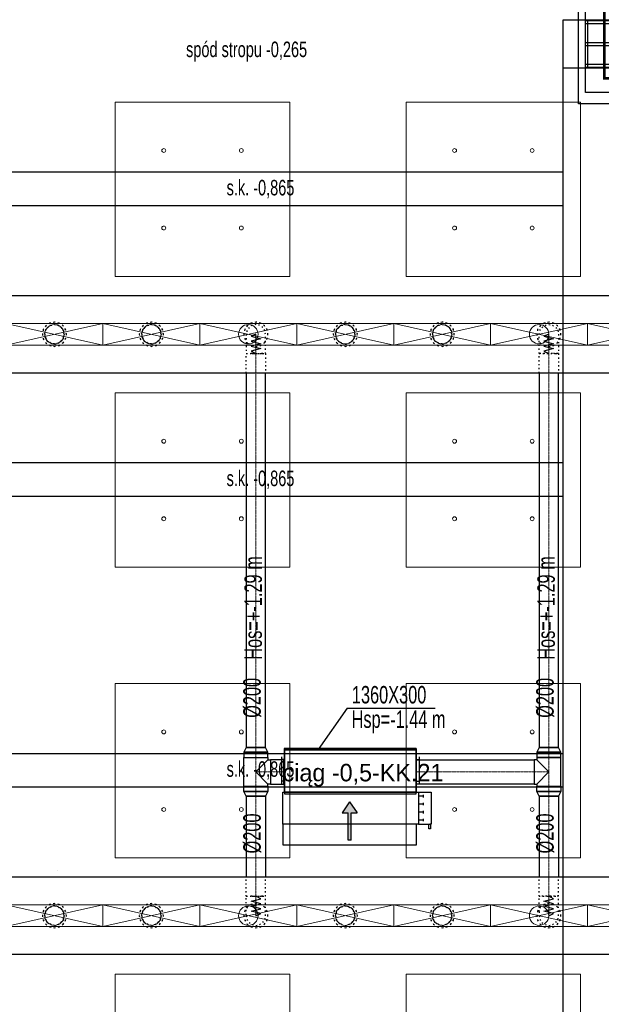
# Model space of a CAD drawing. Header units: centimetres. Extents: x -228435 to 46820, y -89367 to 152985.
# Tile 76 of 252: x -28926 to -22926, y 31089 to 41250. Entities that reach past the tile are written whole.
import ezdxf

# ---------------------------------------------------------------- set-up
doc = ezdxf.new("R2010")
doc.units = ezdxf.units.CM
doc.header["$LTSCALE"] = 50
doc.header["$PDMODE"] = 35
doc.header["$PDSIZE"] = 0.1
for name, pattern in [('CADVENT_CENTERLINE', [9.9, 7.4, -1, 0.5, -1]), ('CADVENT_HIDDEN', [0.8, 0.25, -0.55]), ('Kondygnacja  -0_5$0$HIDDEN', [9.525, 6.35, -3.175]), ('Kondygnacja  -0_5$0$HIDDEN2', [4.7625, 3.175, -1.5875]), ('Osie rzutów$0$DASHDOT2', [12.7, 6.35, -3.175, 0, -3.175])]:
    doc.linetypes.add(name, pattern=pattern)
doc.layers.get('0').update_dxf_attribs({"color": 8})
doc.layers.get('DEFPOINTS').update_dxf_attribs({"color": 8})
for name, color, linetype in [('01-103-Went PP_poziom-0_5$0$L_Nawiew', 3, 'Continuous'), ('bgde-nawiewEXP', 1, 'Continuous'), ('bgde-nawiewHIDDEN', 1, 'Continuous'), ('bgde-tekst', 7, 'Continuous'), ('bgde-wywiewSOL', 5, 'Continuous'), ('Kondygnacja  -0_5$0$ARCH_KONSTR_POWYŻEJ RZUTU', 8, 'Kondygnacja  -0_5$0$HIDDEN'), ('Kondygnacja  -0_5$0$ARCH_KONSTR_POWYŻEJ RZUTU_IST', 8, 'Kondygnacja  -0_5$0$HIDDEN2'), ('Kondygnacja  -0_5$0$ARCH_KONSTRUKCJA_NIEWIDOCZNA', 8, 'Continuous'), ('Kondygnacja  -0_5$0$ARCH_OKŁADZINA', 8, 'Continuous'), ('Kondygnacja  -0_5$0$ARCH_SŁUPY', 8, 'Continuous'), ('Osie rzutów$0$ARCH_INFO_OSIE_IST', 8, 'Osie rzutów$0$DASHDOT2'), ('Osie rzutów$0$ARCH_INFO_OSIE_OPISY_IST', 8, 'Continuous')]:
    doc.layers.add(name, color=color, linetype=linetype)
for name, color, linetype, lineweight in [('bgde-nawiewCEN', 7, 'Continuous', 13), ('bgde_AJ_specyfikacja', 2, 'Continuous', 30), ('bgde_nawiewnik', 11, 'Continuous', 5), ('Kondygnacja  -0_5$0$ARCH_INFO_WYMIARY', 8, 'Continuous', 9), ('SU Lampy kwadratowe  -05$0$ARCH_SUFITY_PODWIESZANE', 8, 'Continuous', 9)]:
    doc.layers.add(name, color=color, linetype=linetype, lineweight=lineweight)
doc.styles.add('Kondygnacja  -0_5$0$BIKTS', font='bikromsw.shx', dxfattribs={"width": 0.8})
doc.styles.add('Kondygnacja  -0_5$0$Romans', font='Romans.shx', dxfattribs={"width": 0.7})
doc.dimstyles.new('Kondygnacja  -0_5$0$Wymiary 1-100', dxfattribs={"dimtxt": 12, "dimasz": 10, "dimexe": 5, "dimexo": 0, "dimgap": 4, "dimtad": 1, "dimrnd": 0.5, "dimzin": 12, "dimdsep": 46, "dimtxsty": 'Kondygnacja  -0_5$0$Romans', "dimblk": 'Kondygnacja  -0_5$0$_Oblique', "dimcen": 10, "dimdle": 10, "dimclrt": 55, "dimazin": 0, "dimtfac": 1, "dimtmove": 1, "dimatfit": 3, "dimfxl": 0, "dimtolj": 1, "dimtzin": 0, "dimarcsym": 0})
pattern_1 = [(45, (-1133.3117, -3177.9858), (-0.6735192, 0.6735192), [])]

# ---------------------------------------------------------------- blocks, each defined once
blk = doc.blocks.new('Osie rzutów')
at = {"layer": 'Osie rzutów$0$ARCH_INFO_OSIE_IST', "ltscale": 10}
for p, q in [((9260, 12510), (9260, 4623.26)), ((4436.04, 8600), (15156.54, 8600)), ((4436.24, 8000), (15156.54, 8000))]:
    blk.add_line(p, q, dxfattribs=at)
blk = doc.blocks.new('SU Lampy kwadratowe  -05$0$moduł sufitu')
at = {"layer": 'SU Lampy kwadratowe  -05$0$ARCH_SUFITY_PODWIESZANE'}
for points in [[(60, -60), (240, -60), (240, -240), (60, -240)], [(360, -60), (540, -60), (540, -240), (360, -240)], [(60, -360), (240, -360), (240, -540), (60, -540)], [(360, -360), (540, -360), (540, -540), (360, -540)]]:
    blk.add_lwpolyline(points, close=True, dxfattribs=at)
for centre in [(110, -110), (190, -110), (410, -110), (490, -110), (110, -190), (190, -190), (410, -190), (490, -190), (110, -410), (190, -410), (410, -410), (490, -410), (110, -490), (190, -490), (410, -490), (490, -490)]:
    blk.add_circle(centre, 2, dxfattribs=at)
blk = doc.blocks.new('SU Lampy kwadratowe  -05')
at = {"layer": 'SU Lampy kwadratowe  -05$0$ARCH_SUFITY_PODWIESZANE'}
for p in [(9260, 8600), (9260, 8000)]:
    blk.add_blockref('SU Lampy kwadratowe  -05$0$moduł sufitu', p, dxfattribs=at)
blk = doc.blocks.new('Kondygnacja  -0_5$0$słup_kwadrat')
at = {"layer": 'Kondygnacja  -0_5$0$ARCH_SŁUPY', "lineweight": 40}
h = blk.add_hatch(dxfattribs=at)
h.set_pattern_fill('ANSI31', color=256, scale=0.3, style=0)
h.set_pattern_definition(pattern_1)
h.paths.add_polyline_path([(36, 34), (39, 34), (39, 84), (36, 84)])
h = blk.add_hatch(dxfattribs=at)
h.set_pattern_fill('ANSI31', color=256, scale=0.3, style=0)
h.set_pattern_definition(pattern_1)
h.paths.add_polyline_path([(89, 80), (89, 83), (39, 83), (39, 80)])
h = blk.add_hatch(dxfattribs=at)
h.set_pattern_fill('ANSI31', color=256, scale=0.3, style=0)
h.set_pattern_definition(pattern_1)
h.paths.add_polyline_path([(89, 34), (92, 34), (92, 84), (89, 84)])
h = blk.add_hatch(dxfattribs=at)
h.set_pattern_fill('ANSI31', color=256, scale=0.3, style=0)
h.set_pattern_definition(pattern_1)
h.paths.add_polyline_path([(89, 57.5), (89, 60.5), (39, 60.5), (39, 57.5)])
h = blk.add_hatch(dxfattribs=at)
h.set_pattern_fill('ANSI31', color=256, scale=0.3, style=0)
h.set_pattern_definition(pattern_1)
h.paths.add_polyline_path([(89, 35), (89, 38), (39, 38), (39, 35)])
at = {"layer": 'Kondygnacja  -0_5$0$ARCH_KONSTRUKCJA_NIEWIDOCZNA'}
blk.add_lwpolyline([(119, 109), (119, 9), (9, 9), (9, 109)], close=True, dxfattribs=at)
for points in [[(36, 109), (36, 84)], [(39, 109), (39, 84)], [(62.5, 109), (62.5, 83)], [(65.5, 109), (65.5, 83)], [(89, 109), (89, 84)], [(92, 109), (92, 84)], [(9, 83), (36, 83)], [(92, 83), (119, 83)], [(9, 80), (36, 80)], [(92, 80), (119, 80)], [(9, 60.5), (36, 60.5)], [(9, 57.5), (36, 57.5)], [(92, 60.5), (119, 60.5)], [(92, 57.5), (119, 57.5)], [(9, 38), (36, 38)], [(9, 35), (36, 35)], [(36, 34), (36, 9)], [(39, 34), (39, 9)], [(62.5, 35), (62.5, 9)], [(65.5, 35), (65.5, 9)], [(89, 34), (89, 9)], [(92, 38), (119, 38)], [(92, 35), (119, 35)], [(92, 34), (92, 9)]]:
    blk.add_lwpolyline(points, dxfattribs=at)
at = {"layer": 'Kondygnacja  -0_5$0$ARCH_OKŁADZINA'}
blk.add_lwpolyline([(2, 121), (126, 121), (126, -3), (2, -3)], close=True, dxfattribs=at)
at = {"layer": 'Kondygnacja  -0_5$0$ARCH_SŁUPY', "lineweight": 40}
for p, q in [((39, 60.5), (89, 60.5)), ((89, 57.5), (39, 57.5))]:
    blk.add_line(p, q, dxfattribs=at)
at = {"layer": 'Kondygnacja  -0_5$0$ARCH_SŁUPY', "lineweight": 50, "const_width": 3}
blk.add_lwpolyline([(28.5, 94.5), (99.5, 94.5), (99.5, 23.5), (28.5, 23.5)], close=True, dxfattribs=at)
at = {"layer": 'Kondygnacja  -0_5$0$ARCH_SŁUPY', "lineweight": 40}
for points in [[(36, 84), (39, 84), (39, 34), (36, 34)], [(89, 84), (92, 84), (92, 34), (89, 34)]]:
    blk.add_lwpolyline(points, close=True, dxfattribs=at)
for points in [[(89, 83), (39, 83)], [(39, 80), (89, 80)], [(89, 38), (39, 38)], [(39, 35), (89, 35)]]:
    blk.add_lwpolyline(points, dxfattribs=at)
blk = doc.blocks.new('Kondygnacja  -0_5$0$konstrukcja istniejąca -0.5')
at = {"layer": 'Kondygnacja  -0_5$0$ARCH_KONSTR_POWYŻEJ RZUTU_IST', "ltscale": 10}
for points in [[(9938, 8575), (9782, 8575), (9782, 8625), (9938, 8625), (9938, 8575)], [(9782, 7425), (9782, 8575)], [(8738, 8167.9), (9782, 8167.9)], [(9782, 8132.9), (8738, 8132.9)]]:
    blk.add_lwpolyline(points, dxfattribs=at)
at = {"layer": 'Kondygnacja  -0_5$0$ARCH_KONSTR_POWYŻEJ RZUTU_IST', "ltscale": 10, "elevation": 0}
for points in [[(9807, 8625), (9807, 8575)], [(8738, 8467.9), (9782, 8467.9)], [(9782, 8432.9), (8738, 8432.9)], [(8738, 7867.9), (9782, 7867.9)], [(9782, 7832.9), (8738, 7832.9)]]:
    blk.add_lwpolyline(points, dxfattribs=at)
at = {"layer": 'Kondygnacja  -0_5$0$ARCH_KONSTR_POWYŻEJ RZUTU_IST', "style": 'Kondygnacja  -0_5$0$BIKTS', "width": 0.7}
for s, p in [('spód stropu -0,265', (9393, 8586.4)), ('s.k. -0,865', (9434.8, 8443.7)), ('s.k. -0,865', (9434.8, 8143.7)), ('s.k. -0,865', (9434.8, 7843.7))]:
    blk.add_text(s, height=16, dxfattribs=at).set_placement(p)
blk = doc.blocks.new('Kondygnacja  -0_5$0$_Oblique')
at = {"color": 0, "linetype": 'ByBlock', "lineweight": -2}
blk.add_line((-0.5, -0.5), (0.5, 0.5), dxfattribs=at)
blk = doc.blocks.new('*D179')
at = {"layer": 'DEFPOINTS', "color": 0}
for p in [(-24020, 81900), (-25166, 12688), (-24020, 12493)]:
    blk.add_point(p, dxfattribs=at)
at = {"layer": 'Kondygnacja  -0_5$0$ARCH_INFO_WYMIARY', "color": 0, "lineweight": -2}
for p, q in [((-25166, 12501), (-25166, 12488)), ((-24020, 12501), (-24020, 12488)), ((-25176, 12493), (-24010, 12493))]:
    blk.add_line(p, q, dxfattribs=at)
at = {"layer": 'Kondygnacja  -0_5$0$ARCH_INFO_WYMIARY', "color": 0, "lineweight": -2, "xscale": 10, "yscale": 10, "zscale": 10, "rotation": 180}
blk.add_blockref('Kondygnacja  -0_5$0$_Oblique', (-25166, 12493), dxfattribs=at)
at = {"layer": 'Kondygnacja  -0_5$0$ARCH_INFO_WYMIARY', "color": 0, "lineweight": -2, "xscale": 10, "yscale": 10, "zscale": 10}
blk.add_blockref('Kondygnacja  -0_5$0$_Oblique', (-24020, 12493), dxfattribs=at)
at = {"layer": 'Kondygnacja  -0_5$0$ARCH_INFO_WYMIARY', "color": 55, "insert": (-24593, 12503), "char_height": 12, "attachment_point": 5, "style": 'Kondygnacja  -0_5$0$Romans'}
blk.add_mtext('\\A1;1145.5', dxfattribs=at)
blk = doc.blocks.new('*D212')
at = {"layer": 'DEFPOINTS', "color": 0}
for p in [(-30586, 81900), (-30681, 12490), (9064, 12490)]:
    blk.add_point(p, dxfattribs=at)
at = {"layer": 'Kondygnacja  -0_5$0$ARCH_INFO_WYMIARY', "color": 0, "lineweight": -2}
for p, q in [((-30673, 81900), (-30686, 81900)), ((-30681, 81910), (-30681, 12480)), ((-30673, 12490), (-30686, 12490))]:
    blk.add_line(p, q, dxfattribs=at)
at = {"layer": 'Kondygnacja  -0_5$0$ARCH_INFO_WYMIARY', "color": 0, "lineweight": -2, "xscale": 10, "yscale": 10, "zscale": 10}
for p, rotation in [((-30681, 81900), 90), ((-30681, 12490), 270)]:
    blk.add_blockref('Kondygnacja  -0_5$0$_Oblique', p, dxfattribs=dict(at, rotation=rotation))
at = {"layer": 'Kondygnacja  -0_5$0$ARCH_INFO_WYMIARY', "color": 55, "insert": (-30691, 47195), "char_height": 12, "attachment_point": 5, "rotation": 90, "style": 'Kondygnacja  -0_5$0$Romans'}
blk.add_mtext('\\A1;69410.5', dxfattribs=at)
blk = doc.blocks.new('*D218')
at = {"layer": 'DEFPOINTS', "color": 0}
for p in [(-29180, 78695), (-24020, 12370), (-24020, 12070)]:
    blk.add_point(p, dxfattribs=at)
at = {"layer": 'Kondygnacja  -0_5$0$ARCH_INFO_WYMIARY', "color": 0, "lineweight": -2}
for p, q in [((-29190, 12070), (-24010, 12070)), ((-29180, 12078), (-29180, 12065)), ((-24020, 12078), (-24020, 12065))]:
    blk.add_line(p, q, dxfattribs=at)
at = {"layer": 'Kondygnacja  -0_5$0$ARCH_INFO_WYMIARY', "color": 0, "lineweight": -2, "xscale": 10, "yscale": 10, "zscale": 10, "rotation": 180}
blk.add_blockref('Kondygnacja  -0_5$0$_Oblique', (-29180, 12070), dxfattribs=at)
at = {"layer": 'Kondygnacja  -0_5$0$ARCH_INFO_WYMIARY', "color": 0, "lineweight": -2, "xscale": 10, "yscale": 10, "zscale": 10}
blk.add_blockref('Kondygnacja  -0_5$0$_Oblique', (-24020, 12070), dxfattribs=at)
at = {"layer": 'Kondygnacja  -0_5$0$ARCH_INFO_WYMIARY', "color": 55, "insert": (-26600, 12080), "char_height": 12, "attachment_point": 5, "style": 'Kondygnacja  -0_5$0$Romans'}
blk.add_mtext('\\A1;5160', dxfattribs=at)
blk = doc.blocks.new('*a383')
at = {"layer": 'bgde-tekst'}
blk.add_line((0, 0), (911, 0), dxfattribs=at)
blk = doc.blocks.new('A$C5B3E7367')
at = {"layer": '01-103-Went PP_poziom-0_5$0$L_Nawiew'}
h = blk.add_hatch(color=256, dxfattribs=at)
h.paths.add_polyline_path([(215, 704), (215, 674), (332, 674), (332, 612), (446, 689), (332, 766), (332, 704)])
h.paths.add_polyline_path([(48, 704), (48, 674), (215, 674), (215, 704)])
for p, q in [((215, 1525), (165, 1525)), ((165, 1525), (165, 1505)), ((215, 1400), (215, 1530)), ((545, 1530), (215, 1530)), ((215, 1530), (215, 1515)), ((545, 1400), (545, 1530)), ((165, 1505), (215, 1505)), ((244, 1452), (269, 1452)), ((256, 1452), (256, 1400)), ((326, 1452), (351, 1452)), ((339, 1452), (339, 1400)), ((409, 1452), (434, 1452)), ((421, 1452), (421, 1400)), ((491, 1452), (516, 1452)), ((504, 1452), (504, 1400)), ((0, 1378), (215, 1378)), ((0, 0), (0, 1378)), ((545, 1400), (215, 1400)), ((215, 1400), (215, 1378)), ((215, 1378), (215, 0)), ((545, 0), (545, 1400)), ((446, 689), (332, 766)), ((332, 704), (332, 766)), ((48, 704), (332, 704)), ((48, 704), (48, 674)), ((48, 674), (332, 674)), ((446, 689), (332, 612)), ((332, 612), (332, 674)), ((215, 0), (0, 0)), ((215, 0), (545, 0))]:
    blk.add_line(p, q, dxfattribs=at)
blk = doc.blocks.new('A$C53CA46B8')
at = {"layer": 'bgde-wywiewSOL'}
for p, q in [((113, 511), (-162, 511)), ((-137, 481), (-137, 511)), ((88, 481), (88, 511)), ((200, 481), (-250, 481)), ((-250, 481), (-250, -879)), ((200, 481), (200, -879)), ((200, -879), (-250, -879)), ((113, -909), (-162, -909)), ((-137, -879), (-137, -909)), ((88, -879), (88, -909))]:
    blk.add_line(p, q, dxfattribs=at)
at = {"layer": '01-103-Went PP_poziom-0_5$0$L_Nawiew'}
blk.add_blockref('A$C5B3E7367', (-795, -894), dxfattribs=at)
blk = doc.blocks.new('A$C066D7839')
at = {"layer": 'bgde_nawiewnik'}
for p, q in [((-50, -11.15), (-50, 11.15)), ((-50, 11.15), (50, 11.15)), ((-50, -11.15), (50, 11.15)), ((50, -11.15), (-50, 11.15)), ((50, 11.15), (50, -11.15)), ((50, -11.15), (-50, -11.15))]:
    blk.add_line(p, q, dxfattribs=at)
blk.add_circle((0, 0), 10, dxfattribs=at)

msp = doc.modelspace()

# ---------------------------------------------------------------- linework, layer by layer
at = {"layer": 'bgde-nawiewCEN', "linetype": 'CADVENT_CENTERLINE', "ltscale": 0.06}
for p, q in [((-26489.979, 38003.393), (-26489.979, 38003.868)), ((-26489.979, 38002.268), (-26489.979, 38003.393)), ((-26489.979, 38000.075), (-26489.979, 38002.268)), ((-23467.838, 38003.393), (-23467.838, 38003.868)), ((-23467.838, 38002.268), (-23467.838, 38003.393)), ((-23467.838, 38000.075), (-23467.838, 38002.268)), ((-26489.979, 37996.46), (-26489.979, 38000.075)), ((-26489.979, 37991.068), (-26489.979, 37996.46)), ((-26489.979, 37983.542), (-26489.979, 37991.068)), ((-26489.979, 37973.527), (-26489.979, 37983.542)), ((-26489.979, 37960.668), (-26489.979, 37973.527)), ((-26489.979, 37944.608), (-26489.979, 37960.668)), ((-26489.979, 37924.993), (-26489.979, 37944.608)), ((-26489.979, 37901.468), (-26489.979, 37924.993)), ((-26489.979, 37873.675), (-26489.979, 37901.468)), ((-23467.838, 37996.46), (-23467.838, 38000.075)), ((-23467.838, 37991.068), (-23467.838, 37996.46)), ((-23467.838, 37983.542), (-23467.838, 37991.068)), ((-23467.838, 37973.527), (-23467.838, 37983.542)), ((-23467.838, 37960.668), (-23467.838, 37973.527)), ((-23467.838, 37944.608), (-23467.838, 37960.668)), ((-23467.838, 37924.993), (-23467.838, 37944.608)), ((-23467.838, 37901.468), (-23467.838, 37924.993)), ((-23467.838, 37873.675), (-23467.838, 37901.468)), ((-26489.979, 37822.564), (-26489.979, 37873.675)), ((-26489.979, 37803.868), (-26489.979, 37822.564)), ((-26489.979, 33738.069), (-26489.979, 37803.868)), ((-23467.838, 37822.564), (-23467.838, 37873.675)), ((-23467.838, 37803.868), (-23467.838, 37822.564)), ((-23467.838, 33738.069), (-23467.838, 37803.868)), ((-26489.979, 33635.069), (-26489.979, 33738.069)), ((-23467.838, 33635.069), (-23467.838, 33738.069)), ((-26489.979, 33635.069), (-26489.979, 33487.069)), ((-23467.838, 33635.069), (-23467.838, 33487.069)), ((-26489.979, 33487.069), (-26489.979, 33339.069)), ((-26339.979, 33487.069), (-26489.979, 33487.069)), ((-26339.979, 33487.069), (-26199.979, 33487.069)), ((-26195.979, 33487.069), (-26199.979, 33487.069)), ((-24835.979, 33487.069), (-24831.979, 33487.069)), ((-23617.838, 33487.069), (-24831.979, 33487.069)), ((-23617.838, 33487.069), (-23467.838, 33487.069)), ((-23467.838, 33487.069), (-23467.838, 33339.069)), ((-26489.979, 33339.069), (-26489.979, 33236.069)), ((-23467.838, 33339.069), (-23467.838, 33236.069)), ((-26489.979, 33236.069), (-26489.979, 32203.959)), ((-23467.838, 33236.069), (-23467.838, 32203.959)), ((-26489.979, 32203.959), (-26489.979, 32185.263)), ((-26489.979, 32185.263), (-26489.979, 32134.152)), ((-26489.979, 32134.152), (-26489.979, 32106.359)), ((-23467.838, 32203.959), (-23467.838, 32185.263)), ((-23467.838, 32185.263), (-23467.838, 32134.152)), ((-23467.838, 32134.152), (-23467.838, 32106.359)), ((-26489.979, 32106.359), (-26489.979, 32082.833)), ((-26489.979, 32082.833), (-26489.979, 32063.218)), ((-26489.979, 32063.218), (-26489.979, 32047.159)), ((-26489.979, 32047.159), (-26489.979, 32034.3)), ((-26489.979, 32034.3), (-26489.979, 32024.285)), ((-26489.979, 32024.285), (-26489.979, 32016.759)), ((-26489.979, 32016.759), (-26489.979, 32011.366)), ((-26489.979, 32011.366), (-26489.979, 32007.752)), ((-26489.979, 32007.752), (-26489.979, 32005.559)), ((-23467.838, 32106.359), (-23467.838, 32082.833)), ((-23467.838, 32082.833), (-23467.838, 32063.218)), ((-23467.838, 32063.218), (-23467.838, 32047.159)), ((-23467.838, 32047.159), (-23467.838, 32034.3)), ((-23467.838, 32034.3), (-23467.838, 32024.285)), ((-23467.838, 32024.285), (-23467.838, 32016.759)), ((-23467.838, 32016.759), (-23467.838, 32011.366)), ((-23467.838, 32011.366), (-23467.838, 32007.752)), ((-23467.838, 32007.752), (-23467.838, 32005.559)), ((-26489.979, 32005.559), (-26489.979, 32004.433)), ((-26489.979, 32004.433), (-26489.979, 32003.959)), ((-23467.838, 32005.559), (-23467.838, 32004.433)), ((-23467.838, 32004.433), (-23467.838, 32003.959))]:
    msp.add_line(p, q, dxfattribs=at)
at = {"layer": 'bgde-nawiewEXP', "linetype": 'Continuous'}
for points in [[(-40588.801, 38403.941), (-19380.813, 38403.941), (-19380.813, 37603.941), (-40588.801, 37603.941)], [(-26589.979, 37603.941), (-26589.979, 33738.07), (-26389.979, 33738.07), (-26389.979, 37603.941)], [(-23567.838, 37603.941), (-23567.838, 33738.07), (-23367.838, 33738.07), (-23367.838, 37603.941)], [(-26614.979, 33339.069), (-26614.979, 33635.069), (-26364.979, 33635.069), (-26364.979, 33612.069)], [(-26614.979, 33339.069), (-26364.979, 33339.069), (-26364.979, 33362.069), (-26489.979, 33487.069), (-26364.979, 33612.069), (-26339.979, 33612.069), (-26339.979, 33362.069), (-26364.979, 33362.069)], [(-26199.979, 33362.069), (-26199.979, 33612.069), (-26195.979, 33612.069)], [(-24835.979, 33362.069), (-24831.979, 33362.069), (-24831.979, 33612.069), (-24835.979, 33612.069)], [(-23592.838, 33362.069), (-23467.838, 33487.069), (-23592.838, 33612.069)], [(-26199.979, 33362.069), (-26195.979, 33362.069)], [(-26589.979, 33236.069), (-26589.979, 32403.941)], [(-26589.979, 33236.069), (-26389.979, 33236.069), (-26389.979, 32403.941)], [(-23567.838, 33236.069), (-23567.838, 32403.941)], [(-23567.838, 33236.069), (-23367.838, 33236.069), (-23367.838, 32403.941)], [(-40588.801, 32403.941), (630.964, 32403.941), (630.964, 31603.941), (-40588.801, 31603.941)]]:
    msp.add_lwpolyline(points, dxfattribs=at)
for points in [[(-26614.979, 33635.07), (-26364.979, 33635.07), (-26364.979, 33689.912), (-26389.979, 33738.069), (-26589.979, 33738.069), (-26614.979, 33689.912), (-26614.979, 33689.912), (-26605.464, 33689.912), (-26605.464, 33689.912), (-26614.979, 33689.912), (-26614.979, 33689.912)], [(-23592.838, 33635.07), (-23342.838, 33635.07), (-23342.838, 33689.912), (-23367.838, 33738.069), (-23567.838, 33738.069), (-23592.838, 33689.912), (-23592.838, 33689.912), (-23583.323, 33689.912), (-23583.323, 33689.912), (-23592.838, 33689.912), (-23592.838, 33689.912)], [(-26605.464, 33689.912), (-26578.368, 33689.912), (-26578.368, 33689.912)], [(-26578.368, 33689.912), (-26537.815, 33689.912), (-26537.815, 33689.912)], [(-26537.815, 33689.912), (-26489.979, 33689.912), (-26489.979, 33689.912)], [(-26489.979, 33689.912), (-26442.144, 33689.912), (-26442.144, 33689.912)], [(-26442.144, 33689.912), (-26401.591, 33689.912), (-26401.591, 33689.912)], [(-26401.591, 33689.912), (-26374.494, 33689.912), (-26374.494, 33689.912)], [(-26374.494, 33689.912), (-26364.979, 33689.912), (-26364.979, 33689.912)], [(-26195.979, 33262.069), (-24835.979, 33262.069), (-24835.979, 33712.069), (-26195.979, 33712.069), (-26195.979, 33722.069), (-24835.979, 33722.069), (-24835.979, 33712.069), (-26195.979, 33712.069)], [(-23617.838, 33362.069), (-23592.838, 33362.069), (-23592.838, 33339.069), (-23342.838, 33339.069), (-23342.838, 33635.069), (-23592.838, 33635.069), (-23592.838, 33612.069), (-23617.838, 33612.069), (-23617.838, 33371.585)], [(-23583.323, 33689.912), (-23556.226, 33689.912), (-23556.226, 33689.912)], [(-23556.226, 33689.912), (-23515.674, 33689.912), (-23515.674, 33689.912)], [(-23515.674, 33689.912), (-23467.838, 33689.912), (-23467.838, 33689.912)], [(-23467.838, 33689.912), (-23420.003, 33689.912), (-23420.003, 33689.912)], [(-23420.003, 33689.912), (-23379.45, 33689.912), (-23379.45, 33689.912)], [(-23379.45, 33689.912), (-23352.353, 33689.912), (-23352.353, 33689.912)], [(-23352.353, 33689.912), (-23342.838, 33689.912), (-23342.838, 33689.912)], [(-26339.979, 33362.069), (-26199.979, 33362.069), (-26199.979, 33612.069), (-26339.979, 33612.069), (-26339.979, 33371.585)], [(-24831.979, 33362.069), (-24831.979, 33612.069), (-23617.838, 33612.069), (-23617.838, 33362.069)], [(-26614.979, 33284.227), (-26614.979, 33339.069), (-26364.979, 33339.069), (-26364.979, 33284.226), (-26389.979, 33236.069), (-26589.979, 33236.069)], [(-23592.838, 33284.227), (-23592.838, 33339.069), (-23342.838, 33339.069), (-23342.838, 33284.226), (-23367.838, 33236.069), (-23567.838, 33236.069)], [(-26614.979, 33284.227), (-26605.464, 33284.227), (-26605.464, 33284.226)], [(-26605.464, 33284.227), (-26578.368, 33284.227), (-26578.368, 33284.226)], [(-26578.368, 33284.227), (-26537.815, 33284.227), (-26537.815, 33284.226)], [(-26537.815, 33284.227), (-26489.979, 33284.227), (-26489.979, 33284.226)], [(-26489.979, 33284.227), (-26442.144, 33284.227), (-26442.144, 33284.226)], [(-26442.144, 33284.227), (-26401.591, 33284.227), (-26401.591, 33284.226)], [(-26401.591, 33284.227), (-26374.494, 33284.227), (-26374.494, 33284.226)], [(-26374.494, 33284.227), (-26364.979, 33284.227), (-26364.979, 33284.226)], [(-23592.838, 33284.227), (-23583.323, 33284.227), (-23583.323, 33284.226)], [(-23583.323, 33284.227), (-23556.226, 33284.227), (-23556.226, 33284.226)], [(-23556.226, 33284.227), (-23515.674, 33284.227), (-23515.674, 33284.226)], [(-23515.674, 33284.227), (-23467.838, 33284.227), (-23467.838, 33284.226)], [(-23467.838, 33284.227), (-23420.003, 33284.227), (-23420.003, 33284.226)], [(-23420.003, 33284.227), (-23379.45, 33284.227), (-23379.45, 33284.226)], [(-23379.45, 33284.227), (-23352.353, 33284.227), (-23352.353, 33284.226)], [(-23352.353, 33284.227), (-23342.838, 33284.227), (-23342.838, 33284.226)]]:
    msp.add_lwpolyline(points, close=True, dxfattribs=at)
at = {"layer": 'bgde-nawiewHIDDEN', "linetype": 'CADVENT_HIDDEN'}
for points in [[(-28692.838, 38003.868), (-28683.323, 37956.032), (-28656.226, 37915.479), (-28615.674, 37888.383), (-28567.838, 37878.868), (-28520.003, 37888.383), (-28479.45, 37915.479), (-28452.353, 37956.032), (-28442.838, 38003.868), (-28452.353, 38051.703), (-28479.45, 38092.256), (-28520.003, 38119.352), (-28567.838, 38128.868), (-28615.674, 38119.352), (-28656.226, 38092.256), (-28683.323, 38051.703)], [(-28692.838, 38003.868), (-28683.323, 37956.032), (-28656.226, 37915.479), (-28615.674, 37888.383), (-28567.838, 37878.868), (-28520.003, 37888.383), (-28479.45, 37915.479), (-28452.353, 37956.032), (-28442.838, 38003.868), (-28452.353, 38051.703), (-28479.45, 38092.256), (-28520.003, 38119.352), (-28567.838, 38128.868), (-28615.674, 38119.352), (-28656.226, 38092.256), (-28683.323, 38051.703)], [(-28667.838, 38003.868), (-28660.226, 38042.136), (-28638.549, 38074.578), (-28606.106, 38096.255), (-28567.838, 38103.868), (-28529.57, 38096.255), (-28497.127, 38074.578), (-28475.45, 38042.136), (-28467.838, 38003.868), (-28475.45, 37965.599), (-28497.127, 37933.157), (-28529.57, 37911.48), (-28567.838, 37903.868), (-28606.106, 37911.48), (-28638.549, 37933.157), (-28660.226, 37965.599)], [(-27692.838, 38003.868), (-27683.323, 37956.032), (-27656.226, 37915.479), (-27615.674, 37888.383), (-27567.838, 37878.868), (-27520.003, 37888.383), (-27479.45, 37915.479), (-27452.353, 37956.032), (-27442.838, 38003.868), (-27452.353, 38051.703), (-27479.45, 38092.256), (-27520.003, 38119.352), (-27567.838, 38128.868), (-27615.674, 38119.352), (-27656.226, 38092.256), (-27683.323, 38051.703)], [(-27692.838, 38003.868), (-27683.323, 37956.032), (-27656.226, 37915.479), (-27615.674, 37888.383), (-27567.838, 37878.868), (-27520.003, 37888.383), (-27479.45, 37915.479), (-27452.353, 37956.032), (-27442.838, 38003.868), (-27452.353, 38051.703), (-27479.45, 38092.256), (-27520.003, 38119.352), (-27567.838, 38128.868), (-27615.674, 38119.352), (-27656.226, 38092.256), (-27683.323, 38051.703)], [(-27667.838, 38003.868), (-27660.226, 37965.599), (-27638.549, 37933.157), (-27606.106, 37911.48), (-27567.838, 37903.868), (-27529.57, 37911.48), (-27497.127, 37933.157), (-27475.45, 37965.599), (-27467.838, 38003.868), (-27475.45, 38042.136), (-27497.127, 38074.578), (-27529.57, 38096.255), (-27567.838, 38103.868), (-27606.106, 38096.255), (-27638.549, 38074.578), (-27660.226, 38042.136)], [(-27667.838, 38003.868), (-27660.226, 38042.136), (-27638.549, 38074.578), (-27606.106, 38096.255), (-27567.838, 38103.868), (-27529.57, 38096.255), (-27497.127, 38074.578), (-27475.45, 38042.136), (-27467.838, 38003.868), (-27475.45, 37965.599), (-27497.127, 37933.157), (-27529.57, 37911.48), (-27567.838, 37903.868), (-27606.106, 37911.48), (-27638.549, 37933.157), (-27660.226, 37965.599)], [(-26614.979, 38003.868), (-26605.464, 37956.032), (-26578.368, 37915.479), (-26537.815, 37888.383), (-26489.979, 37878.868), (-26442.144, 37888.383), (-26401.591, 37915.479), (-26374.494, 37956.032), (-26364.979, 38003.868), (-26374.494, 38051.703), (-26401.591, 38092.256), (-26442.144, 38119.352), (-26489.979, 38128.868), (-26537.815, 38119.352), (-26578.368, 38092.256), (-26605.464, 38051.703)], [(-26614.979, 38003.868), (-26605.464, 37956.032), (-26578.368, 37915.479), (-26537.815, 37888.383), (-26489.979, 37878.868), (-26442.144, 37888.383), (-26401.591, 37915.479), (-26374.494, 37956.032), (-26364.979, 38003.868), (-26374.494, 38051.703), (-26401.591, 38092.256), (-26442.144, 38119.352), (-26489.979, 38128.868), (-26537.815, 38119.352), (-26578.368, 38092.256), (-26605.464, 38051.703)], [(-25692.838, 38003.868), (-25683.323, 37956.032), (-25656.226, 37915.479), (-25615.674, 37888.383), (-25567.838, 37878.868), (-25520.003, 37888.383), (-25479.45, 37915.479), (-25452.353, 37956.032), (-25442.838, 38003.868), (-25452.353, 38051.703), (-25479.45, 38092.256), (-25520.003, 38119.352), (-25567.838, 38128.868), (-25615.674, 38119.352), (-25656.226, 38092.256), (-25683.323, 38051.703)], [(-25692.838, 38003.868), (-25683.323, 37956.032), (-25656.226, 37915.479), (-25615.674, 37888.383), (-25567.838, 37878.868), (-25520.003, 37888.383), (-25479.45, 37915.479), (-25452.353, 37956.032), (-25442.838, 38003.868), (-25452.353, 38051.703), (-25479.45, 38092.256), (-25520.003, 38119.352), (-25567.838, 38128.868), (-25615.674, 38119.352), (-25656.226, 38092.256), (-25683.323, 38051.703)], [(-25667.838, 38003.868), (-25660.226, 37965.599), (-25638.549, 37933.157), (-25606.106, 37911.48), (-25567.838, 37903.868), (-25529.57, 37911.48), (-25497.127, 37933.157), (-25475.45, 37965.599), (-25467.838, 38003.868), (-25475.45, 38042.136), (-25497.127, 38074.578), (-25529.57, 38096.255), (-25567.838, 38103.868), (-25606.106, 38096.255), (-25638.549, 38074.578), (-25660.226, 38042.136)], [(-24692.838, 38003.868), (-24683.323, 37956.032), (-24656.226, 37915.479), (-24615.674, 37888.383), (-24567.838, 37878.868), (-24520.003, 37888.383), (-24479.45, 37915.479), (-24452.353, 37956.032), (-24442.838, 38003.868), (-24452.353, 38051.703), (-24479.45, 38092.256), (-24520.003, 38119.352), (-24567.838, 38128.868), (-24615.674, 38119.352), (-24656.226, 38092.256), (-24683.323, 38051.703)], [(-24692.838, 38003.868), (-24683.323, 37956.032), (-24656.226, 37915.479), (-24615.674, 37888.383), (-24567.838, 37878.868), (-24520.003, 37888.383), (-24479.45, 37915.479), (-24452.353, 37956.032), (-24442.838, 38003.868), (-24452.353, 38051.703), (-24479.45, 38092.256), (-24520.003, 38119.352), (-24567.838, 38128.868), (-24615.674, 38119.352), (-24656.226, 38092.256), (-24683.323, 38051.703)], [(-24667.838, 38003.868), (-24660.226, 37965.599), (-24638.549, 37933.157), (-24606.106, 37911.48), (-24567.838, 37903.868), (-24529.57, 37911.48), (-24497.127, 37933.157), (-24475.45, 37965.599), (-24467.838, 38003.868), (-24475.45, 38042.136), (-24497.127, 38074.578), (-24529.57, 38096.255), (-24567.838, 38103.868), (-24606.106, 38096.255), (-24638.549, 38074.578), (-24660.226, 38042.136)], [(-24667.838, 38003.868), (-24660.226, 38042.136), (-24638.549, 38074.578), (-24606.106, 38096.255), (-24567.838, 38103.868), (-24529.57, 38096.255), (-24497.127, 38074.578), (-24475.45, 38042.136), (-24467.838, 38003.868), (-24475.45, 37965.599), (-24497.127, 37933.157), (-24529.57, 37911.48), (-24567.838, 37903.868), (-24606.106, 37911.48), (-24638.549, 37933.157), (-24660.226, 37965.599)], [(-23592.838, 38003.868), (-23583.323, 37956.032), (-23556.226, 37915.479), (-23515.674, 37888.383), (-23467.838, 37878.868), (-23420.003, 37888.383), (-23379.45, 37915.479), (-23352.353, 37956.032), (-23342.838, 38003.868), (-23352.353, 38051.703), (-23379.45, 38092.256), (-23420.003, 38119.352), (-23467.838, 38128.868), (-23515.674, 38119.352), (-23556.226, 38092.256), (-23583.323, 38051.703)], [(-23592.838, 38003.868), (-23583.323, 37956.032), (-23556.226, 37915.479), (-23515.674, 37888.383), (-23467.838, 37878.868), (-23420.003, 37888.383), (-23379.45, 37915.479), (-23352.353, 37956.032), (-23342.838, 38003.868), (-23352.353, 38051.703), (-23379.45, 38092.256), (-23420.003, 38119.352), (-23467.838, 38128.868), (-23515.674, 38119.352), (-23556.226, 38092.256), (-23583.323, 38051.703)], [(-23567.838, 37803.868), (-23567.838, 38003.868), (-23560.226, 38042.136), (-23538.549, 38074.578), (-23506.106, 38096.255), (-23467.838, 38103.868), (-23429.57, 38096.255), (-23397.127, 38074.578), (-23375.45, 38042.136), (-23367.838, 38003.868), (-23367.838, 37803.868), (-23429.57, 37803.868), (-23429.57, 37803.867), (-23560.226, 37803.867)], [(-28692.838, 32003.959), (-28683.323, 31956.123), (-28656.226, 31915.571), (-28615.674, 31888.474), (-28567.838, 31878.959), (-28520.003, 31888.474), (-28479.45, 31915.571), (-28452.353, 31956.123), (-28442.838, 32003.959), (-28452.353, 32051.794), (-28479.45, 32092.347), (-28520.003, 32119.444), (-28567.838, 32128.959), (-28615.674, 32119.444), (-28656.226, 32092.347), (-28683.323, 32051.794)], [(-28692.838, 32003.959), (-28683.323, 31956.123), (-28656.226, 31915.571), (-28615.674, 31888.474), (-28567.838, 31878.959), (-28520.003, 31888.474), (-28479.45, 31915.571), (-28452.353, 31956.123), (-28442.838, 32003.959), (-28452.353, 32051.794), (-28479.45, 32092.347), (-28520.003, 32119.444), (-28567.838, 32128.959), (-28615.674, 32119.444), (-28656.226, 32092.347), (-28683.323, 32051.794)], [(-27692.838, 32003.959), (-27683.323, 31956.123), (-27656.226, 31915.571), (-27615.674, 31888.474), (-27567.838, 31878.959), (-27520.003, 31888.474), (-27479.45, 31915.571), (-27452.353, 31956.123), (-27442.838, 32003.959), (-27452.353, 32051.794), (-27479.45, 32092.347), (-27520.003, 32119.444), (-27567.838, 32128.959), (-27615.674, 32119.444), (-27656.226, 32092.347), (-27683.323, 32051.794)], [(-27692.838, 32003.959), (-27683.323, 31956.123), (-27656.226, 31915.571), (-27615.674, 31888.474), (-27567.838, 31878.959), (-27520.003, 31888.474), (-27479.45, 31915.571), (-27452.353, 31956.123), (-27442.838, 32003.959), (-27452.353, 32051.794), (-27479.45, 32092.347), (-27520.003, 32119.444), (-27567.838, 32128.959), (-27615.674, 32119.444), (-27656.226, 32092.347), (-27683.323, 32051.794)], [(-26614.979, 32003.959), (-26605.464, 31956.123), (-26578.368, 31915.571), (-26537.815, 31888.474), (-26489.979, 31878.959), (-26442.144, 31888.474), (-26401.591, 31915.571), (-26374.494, 31956.123), (-26364.979, 32003.959), (-26374.494, 32051.794), (-26401.591, 32092.347), (-26442.144, 32119.444), (-26489.979, 32128.959), (-26537.815, 32119.444), (-26578.368, 32092.347), (-26605.464, 32051.794)], [(-26614.979, 32003.959), (-26605.464, 31956.123), (-26578.368, 31915.571), (-26537.815, 31888.474), (-26489.979, 31878.959), (-26442.144, 31888.474), (-26401.591, 31915.571), (-26374.494, 31956.123), (-26364.979, 32003.959), (-26374.494, 32051.794), (-26401.591, 32092.347), (-26442.144, 32119.444), (-26489.979, 32128.959), (-26537.815, 32119.444), (-26578.368, 32092.347), (-26605.464, 32051.794)], [(-25692.838, 32003.959), (-25683.323, 31956.123), (-25656.226, 31915.571), (-25615.674, 31888.474), (-25567.838, 31878.959), (-25520.003, 31888.474), (-25479.45, 31915.571), (-25452.353, 31956.123), (-25442.838, 32003.959), (-25452.353, 32051.794), (-25479.45, 32092.347), (-25520.003, 32119.444), (-25567.838, 32128.959), (-25615.674, 32119.444), (-25656.226, 32092.347), (-25683.323, 32051.794)], [(-25692.838, 32003.959), (-25683.323, 31956.123), (-25656.226, 31915.571), (-25615.674, 31888.474), (-25567.838, 31878.959), (-25520.003, 31888.474), (-25479.45, 31915.571), (-25452.353, 31956.123), (-25442.838, 32003.959), (-25452.353, 32051.794), (-25479.45, 32092.347), (-25520.003, 32119.444), (-25567.838, 32128.959), (-25615.674, 32119.444), (-25656.226, 32092.347), (-25683.323, 32051.794)], [(-24692.838, 32003.959), (-24683.323, 31956.123), (-24656.226, 31915.571), (-24615.674, 31888.474), (-24567.838, 31878.959), (-24520.003, 31888.474), (-24479.45, 31915.571), (-24452.353, 31956.123), (-24442.838, 32003.959), (-24452.353, 32051.794), (-24479.45, 32092.347), (-24520.003, 32119.444), (-24567.838, 32128.959), (-24615.674, 32119.444), (-24656.226, 32092.347), (-24683.323, 32051.794)], [(-24692.838, 32003.959), (-24683.323, 31956.123), (-24656.226, 31915.571), (-24615.674, 31888.474), (-24567.838, 31878.959), (-24520.003, 31888.474), (-24479.45, 31915.571), (-24452.353, 31956.123), (-24442.838, 32003.959), (-24452.353, 32051.794), (-24479.45, 32092.347), (-24520.003, 32119.444), (-24567.838, 32128.959), (-24615.674, 32119.444), (-24656.226, 32092.347), (-24683.323, 32051.794)], [(-23592.838, 32003.959), (-23583.323, 31956.123), (-23556.226, 31915.571), (-23515.674, 31888.474), (-23467.838, 31878.959), (-23420.003, 31888.474), (-23379.45, 31915.571), (-23352.353, 31956.123), (-23342.838, 32003.959), (-23352.353, 32051.794), (-23379.45, 32092.347), (-23420.003, 32119.444), (-23467.838, 32128.959), (-23515.674, 32119.444), (-23556.226, 32092.347), (-23583.323, 32051.794)], [(-23592.838, 32003.959), (-23583.323, 31956.123), (-23556.226, 31915.571), (-23515.674, 31888.474), (-23467.838, 31878.959), (-23420.003, 31888.474), (-23379.45, 31915.571), (-23352.353, 31956.123), (-23342.838, 32003.959), (-23352.353, 32051.794), (-23379.45, 32092.347), (-23420.003, 32119.444), (-23467.838, 32128.959), (-23515.674, 32119.444), (-23556.226, 32092.347), (-23583.323, 32051.794)], [(-28667.838, 32003.959), (-28660.226, 31965.691), (-28638.549, 31933.248), (-28606.106, 31911.571), (-28567.838, 31903.959), (-28529.57, 31911.571), (-28497.127, 31933.248), (-28475.45, 31965.691), (-28467.838, 32003.959), (-28475.45, 32042.227), (-28497.127, 32074.67), (-28529.57, 32096.347), (-28567.838, 32103.959), (-28606.106, 32096.347), (-28638.549, 32074.67), (-28660.226, 32042.227)], [(-28667.838, 32003.959), (-28660.226, 32042.227), (-28638.549, 32074.67), (-28606.106, 32096.347), (-28567.838, 32103.959), (-28529.57, 32096.347), (-28497.127, 32074.67), (-28475.45, 32042.227), (-28467.838, 32003.959), (-28475.45, 31965.691), (-28497.127, 31933.248), (-28529.57, 31911.571), (-28567.838, 31903.959), (-28606.106, 31911.571), (-28638.549, 31933.248), (-28660.226, 31965.691)], [(-27667.838, 32003.959), (-27660.226, 31965.691), (-27638.549, 31933.248), (-27606.106, 31911.571), (-27567.838, 31903.959), (-27529.57, 31911.571), (-27497.127, 31933.248), (-27475.45, 31965.691), (-27467.838, 32003.959), (-27475.45, 32042.227), (-27497.127, 32074.67), (-27529.57, 32096.347), (-27567.838, 32103.959), (-27606.106, 32096.347), (-27638.549, 32074.67), (-27660.226, 32042.227)], [(-27667.838, 32003.959), (-27660.226, 32042.227), (-27638.549, 32074.67), (-27606.106, 32096.347), (-27567.838, 32103.959), (-27529.57, 32096.347), (-27497.127, 32074.67), (-27475.45, 32042.227), (-27467.838, 32003.959), (-27475.45, 31965.691), (-27497.127, 31933.248), (-27529.57, 31911.571), (-27567.838, 31903.959), (-27606.106, 31911.571), (-27638.549, 31933.248), (-27660.226, 31965.691)], [(-25667.838, 32003.959), (-25660.226, 31965.691), (-25638.549, 31933.248), (-25606.106, 31911.571), (-25567.838, 31903.959), (-25529.57, 31911.571), (-25497.127, 31933.248), (-25475.45, 31965.691), (-25467.838, 32003.959), (-25475.45, 32042.227), (-25497.127, 32074.67), (-25529.57, 32096.347), (-25567.838, 32103.959), (-25606.106, 32096.347), (-25638.549, 32074.67), (-25660.226, 32042.227)], [(-24667.838, 32003.959), (-24660.226, 31965.691), (-24638.549, 31933.248), (-24606.106, 31911.571), (-24567.838, 31903.959), (-24529.57, 31911.571), (-24497.127, 31933.248), (-24475.45, 31965.691), (-24467.838, 32003.959), (-24475.45, 32042.227), (-24497.127, 32074.67), (-24529.57, 32096.347), (-24567.838, 32103.959), (-24606.106, 32096.347), (-24638.549, 32074.67), (-24660.226, 32042.227)], [(-24667.838, 32003.959), (-24660.226, 32042.227), (-24638.549, 32074.67), (-24606.106, 32096.347), (-24567.838, 32103.959), (-24529.57, 32096.347), (-24497.127, 32074.67), (-24475.45, 32042.227), (-24467.838, 32003.959), (-24475.45, 31965.691), (-24497.127, 31933.248), (-24529.57, 31911.571), (-24567.838, 31903.959), (-24606.106, 31911.571), (-24638.549, 31933.248), (-24660.226, 31965.691)]]:
    msp.add_lwpolyline(points, close=True, dxfattribs=at)
for points in [[(-28667.838, 38003.868), (-28660.226, 38042.136), (-28638.549, 38074.578), (-28606.106, 38096.255), (-28567.838, 38103.868), (-28529.57, 38096.255)], [(-28667.838, 38003.868), (-28660.226, 37965.599), (-28638.549, 37933.157), (-28606.106, 37911.48), (-28567.838, 37903.868), (-28529.57, 37911.48), (-28497.127, 37933.157), (-28475.45, 37965.599), (-28467.838, 38003.868), (-28475.45, 38042.136), (-28497.127, 38074.578), (-28529.57, 38096.255), (-28567.838, 38103.868)], [(-26589.979, 37603.941), (-26589.979, 37803.868), (-26389.979, 37803.868), (-26389.979, 38003.868), (-26397.591, 38042.136), (-26419.269, 38074.578), (-26451.711, 38096.255), (-26489.979, 38103.868), (-26528.248, 38096.255), (-26560.69, 38074.578), (-26582.367, 38042.136), (-26589.979, 38003.868), (-26589.979, 37803.867), (-26528.248, 37803.867)], [(-25667.838, 38003.868), (-25660.226, 38042.136), (-25638.549, 38074.578), (-25606.106, 38096.255), (-25567.838, 38103.868), (-25529.57, 38096.255), (-25497.127, 38074.578), (-25475.45, 38042.136), (-25467.838, 38003.868), (-25475.45, 37965.599), (-25497.127, 37933.157)], [(-25667.838, 38003.868), (-25660.226, 37965.599), (-25638.549, 37933.157), (-25606.106, 37911.48)], [(-25606.106, 37911.48), (-25638.549, 37933.157)], [(-25606.106, 37911.48), (-25567.838, 37903.868), (-25529.57, 37911.48), (-25497.127, 37933.157)], [(-25497.127, 37933.157), (-25529.57, 37911.48)], [(-25497.127, 37933.157), (-25475.45, 37965.599)], [(-26528.248, 37803.867), (-26560.69, 37803.867)], [(-26528.248, 37803.867), (-26419.269, 37803.867)], [(-26419.269, 37803.867), (-26451.711, 37803.867)], [(-26419.269, 37803.867), (-26389.979, 37803.867), (-26389.979, 37603.941)], [(-23567.838, 37603.941), (-23567.838, 37803.868), (-23397.127, 37803.868), (-23397.127, 37803.867), (-23375.45, 37803.867)], [(-23375.45, 37803.867), (-23397.127, 37803.867)], [(-23375.45, 37803.867), (-23367.838, 37803.867), (-23367.838, 37603.941)], [(-26195.979, 33362.069), (-26195.979, 33612.069)], [(-24835.979, 33362.069), (-24835.979, 33612.069)], [(-26589.979, 32203.959), (-26389.979, 32203.959), (-26389.979, 32403.941)], [(-26589.979, 32203.959), (-26589.979, 32403.941)], [(-23567.838, 32203.959), (-23367.838, 32203.959), (-23367.838, 32403.941)], [(-23567.838, 32203.959), (-23567.838, 32403.941)], [(-26589.979, 32011.366), (-26589.979, 32203.959), (-26528.248, 32203.959)], [(-26589.979, 32011.366), (-26589.979, 32003.959), (-26582.367, 31965.691), (-26560.69, 31933.248), (-26528.248, 31911.571), (-26489.979, 31903.959), (-26451.711, 31911.571), (-26419.269, 31933.248), (-26397.591, 31965.691), (-26389.979, 32003.959), (-26389.979, 32203.959), (-26397.591, 32203.959)], [(-26528.248, 32203.959), (-26560.69, 32203.959)], [(-26528.248, 32203.959), (-26419.269, 32203.959)], [(-26419.269, 32203.959), (-26451.711, 32203.959)], [(-26419.269, 32203.959), (-26389.979, 32203.959)], [(-23567.838, 32047.159), (-23567.838, 32203.959), (-23506.106, 32203.959)], [(-23567.838, 32047.159), (-23567.838, 32003.959), (-23560.226, 31965.691), (-23538.549, 31933.248), (-23506.106, 31911.571), (-23467.838, 31903.959), (-23429.57, 31911.571), (-23397.127, 31933.248), (-23375.45, 31965.691), (-23367.838, 32003.959), (-23367.838, 32203.959), (-23538.549, 32203.959)], [(-25667.838, 32003.959), (-25660.226, 32042.227), (-25638.549, 32074.67), (-25606.106, 32096.347)], [(-25606.106, 32096.347), (-25638.549, 32074.67)], [(-25606.106, 32096.347), (-25567.838, 32103.959), (-25529.57, 32096.347), (-25497.127, 32074.67)], [(-25497.127, 32074.67), (-25529.57, 32096.347)], [(-25497.127, 32074.67), (-25475.45, 32042.227), (-25467.838, 32003.959), (-25475.45, 31965.691), (-25497.127, 31933.248), (-25529.57, 31911.571)], [(-25667.838, 32003.959), (-25660.226, 31965.691), (-25638.549, 31933.248), (-25606.106, 31911.571)], [(-25606.106, 31911.571), (-25638.549, 31933.248)], [(-25606.106, 31911.571), (-25567.838, 31903.959), (-25529.57, 31911.571)], [(-25529.57, 31911.571), (-25567.838, 31903.959)], [(-25529.57, 31911.571), (-25497.127, 31933.248)]]:
    msp.add_lwpolyline(points, dxfattribs=at)
at = {"layer": 'bgde-nawiewHIDDEN'}
for points in [[(-28567.838, 38003.868), (-28567.838, 38003.868)], [(-27567.838, 38003.868), (-27567.838, 38003.868)], [(-26489.979, 38003.868), (-26539.979, 37982.57), (-26439.979, 37957.208), (-26539.979, 37931.988), (-26439.979, 37906.703), (-26539.979, 37881.168), (-26439.979, 37855.809), (-26539.979, 37830.35), (-26489.979, 37803.868)], [(-25567.838, 38003.868), (-25567.838, 38003.868)], [(-24567.838, 38003.868), (-24567.838, 38003.868)], [(-23467.838, 38003.868), (-23517.838, 37982.57), (-23417.838, 37957.208), (-23517.838, 37931.988), (-23417.838, 37906.703), (-23517.838, 37881.168), (-23417.838, 37855.809), (-23517.838, 37830.35), (-23467.838, 37803.868)], [(-26489.979, 32003.959), (-26439.979, 32025.257), (-26539.979, 32050.618), (-26439.979, 32075.839), (-26539.979, 32101.124), (-26439.979, 32126.659), (-26539.979, 32152.018), (-26439.979, 32177.477), (-26489.979, 32203.959)], [(-23467.838, 32003.959), (-23417.838, 32025.257), (-23517.838, 32050.618), (-23417.838, 32075.839), (-23517.838, 32101.124), (-23417.838, 32126.659), (-23517.838, 32152.018), (-23417.838, 32177.477), (-23467.838, 32203.959)], [(-28567.838, 32003.959), (-28567.838, 32003.959)], [(-27567.838, 32003.959), (-27567.838, 32003.959)], [(-25567.838, 32003.959), (-25567.838, 32003.959)], [(-24567.838, 32003.959), (-24567.838, 32003.959)]]:
    msp.add_lwpolyline(points, dxfattribs=at)
at = {"layer": 'bgde-tekst'}
msp.add_lwpolyline([(-25549.665, 34144.305), (-25847.299, 33718.24), (-25847.299, 33718.24)], dxfattribs=at)
at = {"layer": 'bgde-tekst', "elevation": 1920}
msp.add_lwpolyline([(-25549.665, 34144.305), (-25847.299, 33718.24), (-25847.299, 33718.24)], dxfattribs=at)

# ---------------------------------------------------------------- block references
at = {"layer": '01-103-Went PP_poziom-0_5$0$L_Nawiew', "xscale": 10, "yscale": 10, "zscale": 10}
for p in [(-28567.836, 38003.868, 987.119), (-27567.836, 38003.868, 987.119), (-26567.836, 38003.868, 987.119), (-25567.836, 38003.868, 987.119), (-24567.836, 38003.868, 987.119), (-23567.836, 38003.868, 987.119), (-22567.836, 38003.868, 987.119), (-28567.836, 32003.959, 987.119), (-27567.836, 32003.959, 987.119), (-26567.836, 32003.959, 987.119), (-25567.836, 32003.959, 987.119), (-24567.836, 32003.959, 987.119), (-23567.836, 32003.959, 987.119), (-22567.836, 32003.959, 987.119)]:
    msp.add_blockref('A$C066D7839', p, dxfattribs=at)
at = {"layer": '01-103-Went PP_poziom-0_5$0$L_Nawiew', "xscale": -1, "rotation": 270}
msp.add_blockref('A$C53CA46B8', (-25317.949, 33528.749, 3110), dxfattribs=at)
at = {"layer": 'bgde-tekst'}
for p in [(-25549.665, 34144.305), (-25549.665, 34144.305, 1920)]:
    msp.add_blockref('*a383', p, dxfattribs=at)
at = {"layer": 'Kondygnacja  -0_5$0$ARCH_KONSTR_POWYŻEJ RZUTU', "xscale": 10, "yscale": 10, "zscale": 10}
msp.add_blockref('Kondygnacja  -0_5$0$konstrukcja istniejąca -0.5', (-121140, -45000), dxfattribs=at)
at = {"layer": 'Kondygnacja  -0_5$0$ARCH_SŁUPY', "xscale": 10, "yscale": 10, "zscale": 10}
msp.add_blockref('Kondygnacja  -0_5$0$słup_kwadrat', (-23180, 40410), dxfattribs=at)
at = {"layer": 'Osie rzutów$0$ARCH_INFO_OSIE_OPISY_IST', "xscale": 10, "yscale": 10, "zscale": 10}
msp.add_blockref('Osie rzutów', (-121140, -45000), dxfattribs=at)
at = {"layer": 'SU Lampy kwadratowe  -05$0$ARCH_SUFITY_PODWIESZANE', "xscale": 10, "yscale": 10, "zscale": 10}
msp.add_blockref('SU Lampy kwadratowe  -05', (-121140, -45000), dxfattribs=at)

# ---------------------------------------------------------------- texts
at = {"layer": 'bgde-tekst', "width": 0.7}
for s, p in [('Hos=+-1.29 m ', (-26427.906, 34645.244, -660)), ('Hos=+-1.29 m ', (-23405.765, 34645.244, -660)), ('%%c200', (-26439.979, 34045.805, 630)), ('%%c200', (-23417.838, 34045.805, 630)), ('%%c200', (-26439.979, 32646.328, 630)), ('%%c200', (-23417.838, 32646.328, 630))]:
    msp.add_text(s, height=180, rotation=90, dxfattribs=at).set_placement(p)
for s, p in [('1360X300', (-25499.665, 34194.305)), ('1360X300', (-25499.665, 34194.305, 1920)), ('Hsp=-1.44 m ', (-25502.503, 33941.428)), ('Hsp=-1.44 m ', (-25502.503, 33941.428, 1920))]:
    msp.add_text(s, height=180, dxfattribs=at).set_placement(p)
at = {"layer": 'bgde_AJ_specyfikacja', "insert": (-26214.377, 33570.144, 630), "char_height": 180, "width": 1750.96649, "attachment_point": 1}
msp.add_mtext('ciąg -0,5-KK.21', dxfattribs=at)

# ---------------------------------------------------------------- dimensions: what is measured, and where the dimension line sits
at = {"layer": 'Kondygnacja  -0_5$0$ARCH_INFO_WYMIARY'}
dim = msp.add_linear_dim(base=(-30681.114, 12489.5), p1=(-30586.301, 81900), p2=(9064, 12489.5), angle=90, dimstyle='Kondygnacja  -0_5$0$Wymiary 1-100', dxfattribs=at)
dim.commit()
dim.dimension.update_dxf_attribs({"geometry": '*D212', "text_midpoint": (-30691.114, 47194.75)})
for base, p1, p2, picture, middle in [((-24020, 12492.917), (-25165.562, 12687.772), (-24020, 81900), '*D179', (-24592.781, 12502.917)), ((-24020, 12070.305), (-29180, 78695), (-24020, 12369.5), '*D218', (-26600, 12080.305))]:
    dim = msp.add_linear_dim(base=base, p1=p1, p2=p2, dimstyle='Kondygnacja  -0_5$0$Wymiary 1-100', dxfattribs=at)
    dim.commit()
    dim.dimension.update_dxf_attribs({"geometry": picture, "text_midpoint": middle})

doc.saveas('drawing.dxf')
